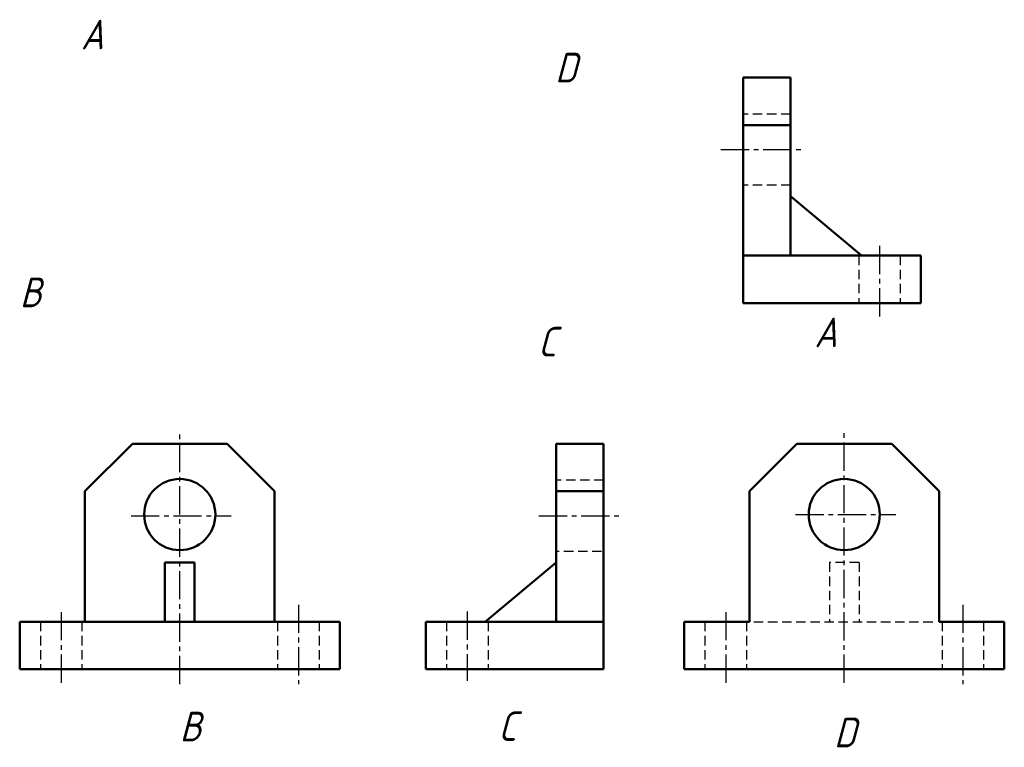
# Model space of a CAD drawing. Header units: millimetres. Extents: x 1046 to 1378, y 7 to 253.
import ezdxf

# ---------------------------------------------------------------- set-up
doc = ezdxf.new("R2010")
doc.units = ezdxf.units.MM
doc.header["$LTSCALE"] = 0.5
doc.linetypes.add('CENTER2', pattern=[28.575, 19.05, -3.175, 3.175, -3.175])
doc.linetypes.add('DASHED2', pattern=[9.525, 6.35, -3.175])
doc.layers.add('尺寸层', color=221, linetype='Continuous')
doc.layers.add('细实线层', color=7, linetype='Continuous')
for name, color, linetype, lineweight in [('点画线层', 3, 'CENTER2', 25), ('粗实线层', 7, 'Continuous', 50), ('虚线层', 2, 'DASHED2', 25)]:
    doc.layers.add(name, color=color, linetype=linetype, lineweight=lineweight)
doc.styles.add('工程斜体', font='gbeitc.shx', dxfattribs={"bigfont": 'gbcbig.shx'})

# ---------------------------------------------------------------- blocks, each defined once
blk = doc.blocks.new('gf')
at = {"layer": '点画线层', "color": 7}
for p, q in [((212.87, 51.83), (240.35, 51.83)), ((266.35, 19.41), (266.35, -4.81)), ((30.31, -128.31), (30.31, -42.75)), ((254.48, -127.88), (254.48, -42.32)), ((13.88, -71.6), (47.7, -71.6)), ((151.47, -71.6), (178.96, -71.6)), ((238.05, -71.17), (271.87, -71.17)), ((70.31, -101.55), (70.31, -128.36)), ((294.48, -101.55), (294.48, -128.36)), ((-9.69, -104.03), (-9.69, -128.24)), ((127.31, -103.9), (127.31, -127.25)), ((214.48, -104.03), (214.48, -128.24))]:
    blk.add_line(p, q, dxfattribs=at)
at = {"layer": '粗实线层'}
for p, q in [((236.35, 76.11), (220.35, 76.11)), ((220.35, 76.11), (220.35, 60.11)), ((236.35, 76.11), (236.35, 60.11)), ((236.35, 60.11), (220.35, 60.11)), ((220.35, 60.11), (220.35, 16.11)), ((236.35, 60.11), (236.35, 16.11)), ((236.35, 36.11), (260.35, 16.11)), ((220.35, 16.11), (220.35, 0.11)), ((220.35, 16.11), (266.35, 16.11)), ((266.35, 16.11), (280.35, 16.11)), ((280.35, 16.11), (280.35, 0.11)), ((220.35, 0.11), (266.35, 0.11)), ((266.35, 0.11), (280.35, 0.11)), ((14.31, -47.33), (-1.69, -63.33)), ((46.31, -47.33), (14.31, -47.33)), ((62.31, -63.33), (46.31, -47.33)), ((157.31, -63.33), (157.31, -47.33)), ((157.31, -47.33), (173.31, -47.33)), ((173.31, -63.33), (173.31, -47.33)), ((222.48, -63.33), (238.48, -47.33)), ((238.48, -47.33), (270.48, -47.33)), ((270.48, -47.33), (286.48, -63.33)), ((-1.69, -63.33), (-1.69, -107.33)), ((62.31, -107.33), (62.31, -63.33)), ((157.31, -63.33), (173.31, -63.33)), ((157.31, -107.33), (157.31, -63.33)), ((173.31, -107.33), (173.31, -63.33)), ((222.48, -107.33), (222.48, -63.33)), ((286.48, -63.33), (286.48, -107.33)), ((35.31, -87.33), (25.31, -87.33)), ((25.31, -87.33), (25.31, -107.33)), ((35.31, -87.33), (35.31, -107.33)), ((157.31, -87.33), (133.31, -107.33)), ((-23.69, -107.33), (-23.69, -123.33)), ((-23.69, -107.33), (-9.69, -107.33)), ((-9.69, -107.33), (70.31, -107.33)), ((70.31, -107.33), (84.31, -107.33)), ((84.31, -107.33), (84.31, -123.33)), ((113.31, -107.33), (113.31, -123.33)), ((113.31, -107.33), (127.31, -107.33)), ((127.31, -107.33), (173.31, -107.33)), ((173.31, -107.33), (173.31, -123.33)), ((200.48, -107.33), (200.48, -123.33)), ((200.48, -107.33), (222.48, -107.33)), ((286.48, -107.33), (308.48, -107.33)), ((308.48, -107.33), (308.48, -123.33)), ((-23.69, -123.33), (-9.69, -123.33)), ((-9.69, -123.33), (70.31, -123.33)), ((70.31, -123.33), (84.31, -123.33)), ((113.31, -123.33), (127.31, -123.33)), ((127.31, -123.33), (173.31, -123.33)), ((200.48, -123.33), (308.48, -123.33))]:
    blk.add_line(p, q, dxfattribs=at)
for centre in [(30.31, -71.17), (254.48, -71.17)]:
    blk.add_circle(centre, 12, dxfattribs=at)
at = {"layer": '细实线层', "color": 7}
for points in [[(161.78, 93.41, 0, 0, 0), (147.52, 85.17, 2, 0, 0), (140.59, 81.17, 0, 0, 0)], [(-15.98, 85.94, 0, 0, 0), (-3.03, 75.76, 2, 0, 0), (3.26, 70.82, 0, 0, 0)], [(-21.2, -12.24, 0, 0, 0), (-6.93, -4, 2, 0, 0), (0, 0, 0, 0, 0)], [(153.57, -31.97, 0, 0, 0), (140.21, -22.33, 2, 0, 0), (133.72, -17.66, 0, 0, 0)]]:
    blk.add_lwpolyline(points, format="xyseb", dxfattribs=at)
at = {"layer": '虚线层', "color": 7}
for p, q in [((236.35, 63.83), (220.35, 63.83)), ((236.35, 39.83), (220.35, 39.83)), ((259.35, 16.11), (259.35, 0.11)), ((273.35, 16.11), (273.35, 0.11)), ((173.31, -59.6), (157.31, -59.6)), ((172.61, -83.6), (157.31, -83.6)), ((259.48, -87.33), (249.48, -87.33)), ((249.48, -87.33), (249.48, -107.33)), ((259.48, -87.33), (259.48, -107.33)), ((-16.69, -107.33), (-16.69, -123.33)), ((-2.69, -107.33), (-2.69, -123.33)), ((63.31, -107.33), (63.31, -123.33)), ((77.31, -107.33), (77.31, -123.33)), ((120.31, -107.33), (120.31, -123.33)), ((134.31, -107.33), (134.31, -123.33)), ((207.48, -107.33), (207.48, -123.33)), ((221.48, -107.33), (221.48, -123.33)), ((223.99, -107.33), (284.65, -107.33)), ((287.48, -107.33), (287.48, -123.33)), ((301.48, -107.33), (301.48, -123.33))]:
    blk.add_line(p, q, dxfattribs=at)
at = {"layer": '虚线层', "color": 7, "style": '工程斜体'}
for s, p in [('A', (-3.03, 85.63)), ('D', (156.93, 74.49)), ('B', (-23.64, -1.27)), ('A', (244.41, -14.76)), ('C', (151.13, -17.91)), ('B', (30.29, -147.62)), ('C', (137.72, -147.48)), ('D', (251.02, -149.62))]:
    blk.add_text(s, height=10, dxfattribs=at).set_placement(p)

msp = doc.modelspace()

# ---------------------------------------------------------------- block references
at = {"layer": '尺寸层'}
msp.add_blockref('gf', (1069.94, 157.05), dxfattribs=at)

doc.saveas('drawing.dxf')
